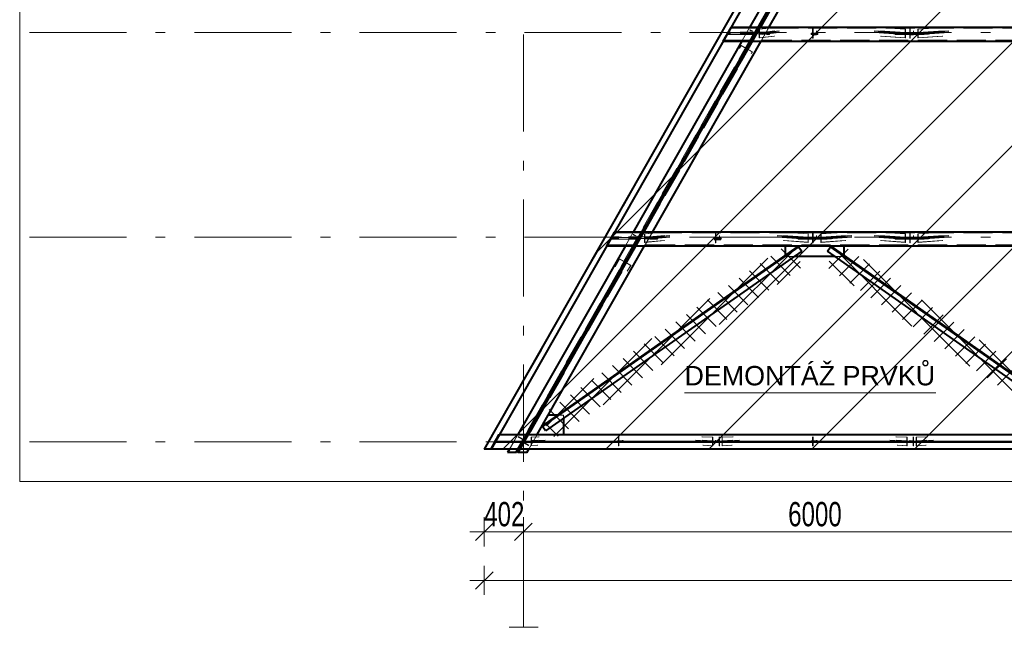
# Model space of a CAD drawing. Header units: metres. Extents: x 235 to 340, y 94 to 153.
# Tile 8 of 48: x 242 to 252, y 127 to 133. Entities that reach past the tile are written whole.
import ezdxf

# ---------------------------------------------------------------- set-up
doc = ezdxf.new("R2010")
doc.units = ezdxf.units.M
doc.linetypes.add('__RA_15', pattern=[1.7, 1, -0.3, 0.1, -0.3])
doc.linetypes.add('__RA_2', pattern=[0.4, 0.3, -0.1])
for name, color, linetype, lineweight in [('OSY', 204, '__RA_15', 13), ('POPIS', 7, 'Continuous', 13), ('Standard', 7, 'Continuous', 40), ('VYZTUZ', 11, 'Continuous', 50)]:
    doc.layers.add(name, color=color, linetype=linetype, lineweight=lineweight)
doc.styles.add('ARIAL', font='ARIAL.TTF')

msp = doc.modelspace()

# ---------------------------------------------------------------- linework, layer by layer
at = {"layer": 'OSY', "color": 204, "linetype": '__RA_15', "lineweight": 13}
for p, q in [((247.266, 126.792), (247.266, 152.32)), ((242.178, 132.912), (242.178, 132.912)), ((242.178, 132.912), (323.276, 132.912)), ((242.178, 130.804), (242.178, 130.804)), ((242.178, 130.804), (323.276, 130.804)), ((242.178, 128.697), (242.178, 128.697)), ((242.178, 128.697), (323.276, 128.697)), ((247.266, 126.792), (247.266, 126.792))]:
    msp.add_line(p, q, dxfattribs=at)
at = {"layer": 'OSY', "color": 204, "linetype": 'Continuous', "lineweight": 13}
msp.add_line((247.42, 126.786), (247.121, 126.786), dxfattribs=at)
at = {"layer": 'Standard', "color": 7, "linetype": 'Continuous', "lineweight": 13}
for p, q in [((259.137, 150.178), (246.864, 128.622)), ((249.283, 129.904), (250.041, 130.662)), ((250.122, 130.484), (249.923, 130.684)), ((250.413, 130.482), (250.612, 130.681)), ((251.269, 129.889), (250.492, 130.666)), ((248.686, 129.491), (249.783, 130.588)), ((249.905, 130.334), (249.705, 130.534)), ((250.014, 130.409), (249.814, 130.609)), ((249.88, 130.317), (250.117, 130.553)), ((250.672, 130.302), (250.417, 130.557)), ((250.521, 130.407), (250.721, 130.606)), ((251.866, 129.476), (250.769, 130.573)), ((249.796, 130.259), (249.597, 130.458)), ((250.63, 130.331), (250.83, 130.531)), ((250.739, 130.256), (250.938, 130.456)), ((249.688, 130.184), (249.488, 130.383)), ((250.847, 130.181), (251.047, 130.381)), ((249.47, 130.033), (249.271, 130.233)), ((249.579, 130.108), (249.379, 130.308)), ((250.956, 130.106), (251.156, 130.305)), ((251.065, 130.031), (251.264, 130.23)), ((248.089, 129.078), (249.186, 130.174)), ((249.362, 129.958), (249.162, 130.158)), ((251.173, 129.955), (251.373, 130.155)), ((252.463, 129.063), (251.366, 130.16)), ((249.253, 129.883), (249.053, 130.082)), ((251.282, 129.88), (251.482, 130.08)), ((249.036, 129.732), (248.836, 129.932)), ((249.144, 129.808), (248.945, 130.007)), ((251.391, 129.805), (251.59, 130.005)), ((251.499, 129.73), (251.699, 129.929)), ((248.927, 129.657), (248.727, 129.857)), ((251.608, 129.655), (251.808, 129.854)), ((247.581, 128.753), (248.589, 129.761)), ((248.818, 129.582), (248.619, 129.782)), ((251.717, 129.579), (251.916, 129.779)), ((252.953, 128.757), (251.963, 129.747)), ((248.601, 129.432), (248.401, 129.631)), ((248.71, 129.507), (248.51, 129.706)), ((251.825, 129.504), (252.025, 129.704)), ((251.934, 129.429), (252.134, 129.629)), ((248.492, 129.356), (248.293, 129.556)), ((252.043, 129.354), (252.242, 129.553)), ((248.384, 129.281), (248.184, 129.481)), ((252.151, 129.279), (252.351, 129.478)), ((247.506, 128.862), (247.992, 129.348)), ((248.166, 129.131), (247.967, 129.33)), ((248.275, 129.206), (248.075, 129.406)), ((248.058, 129.056), (247.858, 129.255)), ((247.949, 128.98), (247.75, 129.18)), ((248.926, 129.202), (251.516, 129.202)), ((247.732, 128.83), (247.532, 129.03)), ((247.84, 128.905), (247.641, 129.105)), ((247.623, 128.755), (247.483, 128.895)), ((246.864, 128.622), (319.668, 128.622))]:
    msp.add_line(p, q, dxfattribs=at)
at = {"layer": 'Standard', "color": 1, "linetype": 'Continuous', "lineweight": 40}
for p, q in [((259.127, 150.16), (246.864, 128.622)), ((259.179, 150.131), (246.933, 128.622)), ((250.736, 134.967), (249.596, 132.965)), ((250.737, 134.967), (249.597, 132.965)), ((250.829, 134.967), (249.689, 132.965)), ((249.703, 132.965), (250.842, 134.967)), ((249.795, 132.965), (250.934, 134.967)), ((250.745, 134.802), (249.705, 132.977)), ((249.708, 132.975), (249.698, 132.981)), ((249.702, 132.965), (249.708, 132.975)), ((249.702, 132.965), (249.708, 132.975)), ((249.326, 132.825), (249.405, 132.965)), ((259.26, 132.965), (249.405, 132.965)), ((249.691, 132.965), (249.698, 132.965)), ((249.517, 132.825), (248.396, 130.857)), ((249.517, 132.825), (248.397, 130.857)), ((249.609, 132.825), (248.489, 130.857)), ((248.503, 130.857), (249.623, 132.825)), ((248.595, 130.857), (249.715, 132.825)), ((249.326, 132.825), (259.26, 132.825)), ((249.51, 132.627), (249.622, 132.825)), ((249.51, 132.627), (249.622, 132.825)), ((249.507, 132.629), (248.505, 130.869)), ((249.51, 132.627), (249.5, 132.633)), ((248.126, 130.717), (248.205, 130.857)), ((259.26, 130.857), (248.205, 130.857)), ((248.491, 130.857), (248.498, 130.857)), ((248.508, 130.867), (248.498, 130.873)), ((248.502, 130.857), (248.508, 130.867)), ((248.502, 130.857), (248.508, 130.867)), ((249.231, 130.791), (249.231, 130.791)), ((249.301, 130.791), (249.231, 130.791)), ((249.231, 130.791), (249.301, 130.791)), ((249.231, 130.791), (249.231, 130.783)), ((249.231, 130.783), (249.301, 130.783)), ((249.301, 130.791), (249.301, 130.783)), ((249.301, 130.791), (249.301, 130.791)), ((248.317, 130.717), (247.209, 128.772)), ((248.317, 130.717), (247.209, 128.772)), ((248.409, 130.717), (247.301, 128.772)), ((247.315, 128.772), (248.423, 130.717)), ((247.461, 128.858), (250.099, 130.711)), ((250.102, 130.706), (247.464, 128.853)), ((250.133, 130.662), (247.495, 128.809)), ((247.521, 128.972), (248.515, 130.717)), ((248.126, 130.717), (259.26, 130.717)), ((248.246, 130.407), (248.422, 130.717)), ((248.382, 130.646), (248.422, 130.717)), ((249.966, 130.618), (249.966, 130.717)), ((250.099, 130.711), (250.102, 130.706)), ((250.102, 130.706), (250.133, 130.662)), ((250.398, 130.662), (250.429, 130.706)), ((253.081, 128.777), (250.398, 130.662)), ((250.429, 130.706), (250.433, 130.711)), ((253.112, 128.822), (250.429, 130.706)), ((250.433, 130.711), (253.116, 128.826)), ((250.566, 130.717), (250.566, 130.618)), ((250.477, 130.607), (250.054, 130.607)), ((248.243, 130.408), (247.321, 128.789)), ((248.246, 130.407), (248.236, 130.412)), ((247.407, 128.772), (247.521, 128.972)), ((247.622, 128.972), (247.521, 128.972)), ((247.679, 128.938), (247.679, 128.772)), ((247.464, 128.853), (247.461, 128.858)), ((247.495, 128.809), (247.464, 128.853)), ((246.975, 128.697), (247.018, 128.772)), ((247.018, 128.772), (259.26, 128.772)), ((247.324, 128.788), (247.314, 128.794)), ((247.315, 128.772), (247.324, 128.788)), ((246.933, 128.622), (246.864, 128.622)), ((246.933, 128.622), (246.975, 128.697)), ((259.26, 128.622), (246.933, 128.622)), ((246.975, 128.697), (259.26, 128.697)), ((259.26, 128.697), (246.975, 128.697)), ((247.124, 128.622), (247.104, 128.586)), ((247.124, 128.622), (247.104, 128.587)), ((247.216, 128.622), (247.196, 128.586)), ((247.21, 128.586), (247.23, 128.622)), ((247.226, 128.622), (247.21, 128.593)), ((247.302, 128.586), (247.322, 128.622)), ((247.104, 128.586), (247.104, 128.587)), ((247.196, 128.586), (247.104, 128.586)), ((247.21, 128.586), (247.21, 128.593)), ((247.302, 128.586), (247.21, 128.586))]:
    msp.add_line(p, q, dxfattribs=at)
at = {"layer": 'Standard', "color": 136, "linetype": '__RA_2', "lineweight": 18}
for p, q in [((259.132, 150.157), (246.871, 128.622)), ((253.002, 138.812), (247.184, 128.593)), ((247.184, 128.587), (253.005, 138.81)), ((247.196, 128.593), (253.011, 138.807)), ((247.221, 128.593), (253.03, 138.796)), ((253.033, 138.794), (247.221, 128.587)), ((247.521, 128.972), (253.093, 138.76)), ((249.497, 132.635), (249.695, 132.982)), ((249.697, 132.981), (249.5, 132.633)), ((249.697, 132.981), (249.5, 132.633)), ((249.705, 132.977), (249.507, 132.629)), ((249.705, 132.977), (249.507, 132.629)), ((249.694, 132.983), (249.697, 132.981)), ((249.698, 132.981), (249.697, 132.981)), ((249.4, 132.956), (249.331, 132.834)), ((249.801, 132.916), (249.371, 132.916)), ((249.371, 132.899), (249.371, 132.916)), ((249.371, 132.908), (249.801, 132.908)), ((249.371, 132.891), (249.371, 132.899)), ((249.801, 132.899), (249.371, 132.899)), ((249.371, 132.891), (249.801, 132.891)), ((249.402, 132.965), (249.397, 132.956)), ((249.397, 132.956), (249.4, 132.956)), ((249.405, 132.965), (249.4, 132.956)), ((249.4, 132.956), (259.26, 132.956)), ((249.405, 132.965), (249.402, 132.965)), ((249.597, 132.965), (249.517, 132.825)), ((249.596, 132.965), (249.517, 132.825)), ((249.564, 132.908), (249.569, 132.916)), ((249.656, 132.908), (249.564, 132.908)), ((249.564, 132.908), (249.564, 132.908)), ((249.569, 132.916), (249.648, 132.916)), ((249.569, 132.916), (249.569, 132.916)), ((249.601, 132.941), (249.598, 132.936)), ((249.598, 132.936), (249.617, 132.925)), ((249.598, 132.936), (249.598, 132.936)), ((249.629, 132.925), (249.601, 132.941)), ((249.601, 132.941), (249.601, 132.941)), ((249.689, 132.965), (249.609, 132.825)), ((249.614, 132.829), (249.654, 132.899)), ((249.661, 132.895), (249.621, 132.825)), ((249.622, 132.825), (249.702, 132.965)), ((249.622, 132.825), (249.702, 132.965)), ((249.623, 132.825), (249.703, 132.965)), ((249.628, 132.838), (249.654, 132.883)), ((249.656, 132.881), (249.632, 132.836)), ((249.661, 132.879), (249.635, 132.834)), ((249.648, 132.916), (249.658, 132.91)), ((249.659, 132.907), (249.654, 132.899)), ((249.654, 132.899), (249.661, 132.895)), ((249.654, 132.883), (249.659, 132.892)), ((249.661, 132.879), (249.654, 132.883)), ((249.654, 132.883), (249.656, 132.881)), ((249.654, 132.883), (249.654, 132.883)), ((249.675, 132.961), (249.655, 132.925)), ((249.658, 132.91), (249.656, 132.908)), ((249.656, 132.908), (249.656, 132.908)), ((249.659, 132.892), (249.659, 132.907)), ((249.659, 132.892), (249.659, 132.907)), ((249.666, 132.903), (249.659, 132.907)), ((249.659, 132.907), (249.659, 132.892)), ((249.666, 132.888), (249.659, 132.892)), ((249.661, 132.925), (249.68, 132.958)), ((249.661, 132.925), (249.68, 132.958)), ((249.661, 132.895), (249.666, 132.903)), ((249.666, 132.888), (249.661, 132.879)), ((249.67, 132.929), (249.666, 132.919)), ((249.666, 132.919), (249.672, 132.915)), ((249.666, 132.919), (249.666, 132.904)), ((249.666, 132.904), (249.67, 132.912)), ((249.666, 132.904), (249.672, 132.9)), ((249.666, 132.903), (249.666, 132.888)), ((249.67, 132.929), (249.691, 132.965)), ((249.67, 132.912), (249.695, 132.956)), ((249.677, 132.925), (249.67, 132.929)), ((249.67, 132.912), (249.677, 132.908)), ((249.67, 132.912), (249.67, 132.912)), ((249.675, 132.909), (249.67, 132.912)), ((249.672, 132.915), (249.677, 132.925)), ((249.672, 132.9), (249.672, 132.915)), ((249.677, 132.908), (249.672, 132.9)), ((249.675, 132.961), (249.675, 132.961)), ((249.68, 132.958), (249.675, 132.961)), ((249.691, 132.952), (249.675, 132.925)), ((249.681, 132.931), (249.675, 132.909)), ((249.698, 132.961), (249.677, 132.925)), ((249.702, 132.952), (249.677, 132.908)), ((249.68, 132.958), (249.68, 132.958)), ((249.68, 132.958), (249.68, 132.958)), ((249.682, 132.925), (249.696, 132.949)), ((249.698, 132.961), (249.691, 132.965)), ((249.696, 132.949), (249.691, 132.952)), ((249.691, 132.952), (249.691, 132.952)), ((249.698, 132.965), (249.693, 132.956)), ((249.693, 132.956), (249.7, 132.952)), ((249.693, 132.956), (249.695, 132.956)), ((249.693, 132.956), (249.693, 132.956)), ((249.695, 132.947), (249.854, 132.965)), ((249.695, 132.956), (249.702, 132.952)), ((249.695, 132.947), (249.695, 132.907)), ((249.698, 132.946), (249.695, 132.947)), ((249.695, 132.947), (249.695, 132.946)), ((249.695, 132.945), (249.695, 132.947)), ((249.695, 132.946), (249.695, 132.945)), ((249.695, 132.907), (249.852, 132.925)), ((249.851, 132.917), (249.695, 132.899)), ((249.695, 132.907), (249.727, 132.905)), ((249.695, 132.899), (249.695, 132.859)), ((249.727, 132.897), (249.695, 132.899)), ((249.849, 132.876), (249.695, 132.859)), ((249.696, 132.949), (249.696, 132.949)), ((249.698, 132.946), (249.859, 132.965)), ((249.705, 132.961), (249.698, 132.965)), ((249.705, 132.961), (249.698, 132.961)), ((249.698, 132.91), (249.698, 132.946)), ((249.698, 132.91), (249.857, 132.929)), ((249.856, 132.913), (249.698, 132.895)), ((249.727, 132.909), (249.698, 132.91)), ((249.698, 132.859), (249.698, 132.895)), ((249.698, 132.895), (249.727, 132.893)), ((249.854, 132.876), (249.698, 132.859)), ((249.7, 132.952), (249.705, 132.961)), ((249.702, 132.952), (249.7, 132.952)), ((249.715, 132.825), (249.795, 132.965)), ((249.727, 132.909), (249.902, 132.929)), ((249.902, 132.925), (249.727, 132.905)), ((249.727, 132.897), (249.901, 132.917)), ((249.901, 132.913), (249.727, 132.893)), ((249.727, 132.905), (249.727, 132.909)), ((249.727, 132.893), (249.727, 132.897)), ((249.801, 132.916), (249.801, 132.899)), ((249.801, 132.891), (249.801, 132.899)), ((250.231, 132.899), (250.231, 132.907)), ((250.301, 132.907), (250.231, 132.907)), ((250.231, 132.899), (250.301, 132.899)), ((250.301, 132.899), (250.231, 132.899)), ((250.231, 132.899), (250.231, 132.891)), ((250.231, 132.891), (250.301, 132.891)), ((250.246, 132.942), (250.246, 132.965)), ((250.246, 132.942), (250.246, 132.902)), ((250.25, 132.942), (250.246, 132.942)), ((250.246, 132.902), (250.246, 132.894)), ((250.246, 132.902), (250.286, 132.902)), ((250.246, 132.894), (250.246, 132.854)), ((250.286, 132.894), (250.246, 132.894)), ((250.25, 132.942), (250.25, 132.965)), ((250.25, 132.906), (250.25, 132.942)), ((250.25, 132.906), (250.25, 132.89)), ((250.286, 132.906), (250.25, 132.906)), ((250.25, 132.854), (250.25, 132.89)), ((250.25, 132.89), (250.286, 132.89)), ((250.286, 132.906), (250.286, 132.929)), ((250.286, 132.902), (250.286, 132.906)), ((250.286, 132.894), (250.286, 132.902)), ((250.286, 132.89), (250.286, 132.894)), ((250.301, 132.907), (250.301, 132.899)), ((250.301, 132.899), (250.301, 132.891)), ((250.881, 132.929), (251.176, 132.908)), ((251.176, 132.904), (250.881, 132.925)), ((250.882, 132.917), (251.176, 132.896)), ((251.176, 132.892), (250.883, 132.913)), ((250.935, 132.965), (251.199, 132.947)), ((250.939, 132.929), (251.199, 132.911)), ((251.199, 132.895), (250.94, 132.913)), ((250.941, 132.965), (251.201, 132.947)), ((251.199, 132.859), (250.944, 132.876)), ((250.945, 132.925), (251.201, 132.907)), ((251.201, 132.899), (250.946, 132.917)), ((251.201, 132.859), (250.951, 132.876)), ((251.436, 132.912), (251.096, 132.912)), ((251.096, 132.899), (251.096, 132.912)), ((251.096, 132.905), (251.436, 132.905)), ((251.096, 132.891), (251.096, 132.899)), ((251.436, 132.899), (251.096, 132.899)), ((251.096, 132.899), (251.436, 132.899)), ((251.436, 132.895), (251.096, 132.895)), ((251.096, 132.891), (251.436, 132.891)), ((251.199, 132.911), (251.176, 132.908)), ((251.176, 132.908), (251.176, 132.904)), ((251.176, 132.904), (251.201, 132.907)), ((251.201, 132.899), (251.176, 132.896)), ((251.176, 132.896), (251.176, 132.892)), ((251.176, 132.892), (251.199, 132.895)), ((251.201, 132.947), (251.199, 132.947)), ((251.199, 132.947), (251.199, 132.911)), ((251.199, 132.895), (251.199, 132.859)), ((251.201, 132.907), (251.201, 132.947)), ((251.201, 132.859), (251.201, 132.899)), ((251.246, 132.942), (251.246, 132.965)), ((251.246, 132.942), (251.246, 132.902)), ((251.25, 132.942), (251.246, 132.942)), ((251.246, 132.902), (251.246, 132.894)), ((251.246, 132.902), (251.286, 132.902)), ((251.246, 132.894), (251.246, 132.854)), ((251.286, 132.894), (251.246, 132.894)), ((251.25, 132.942), (251.25, 132.965)), ((251.25, 132.906), (251.25, 132.942)), ((251.25, 132.906), (251.25, 132.89)), ((251.286, 132.906), (251.25, 132.906)), ((251.25, 132.854), (251.25, 132.89)), ((251.25, 132.89), (251.286, 132.89)), ((251.286, 132.906), (251.286, 132.929)), ((251.286, 132.902), (251.286, 132.906)), ((251.286, 132.894), (251.286, 132.902)), ((251.286, 132.89), (251.286, 132.894)), ((251.33, 132.947), (251.59, 132.965)), ((251.33, 132.947), (251.33, 132.907)), ((251.333, 132.947), (251.33, 132.947)), ((251.33, 132.907), (251.586, 132.925)), ((251.585, 132.917), (251.33, 132.899)), ((251.33, 132.907), (251.355, 132.904)), ((251.33, 132.899), (251.33, 132.859)), ((251.355, 132.896), (251.33, 132.899)), ((251.581, 132.876), (251.33, 132.859)), ((251.333, 132.947), (251.596, 132.965)), ((251.333, 132.911), (251.333, 132.947)), ((251.333, 132.911), (251.593, 132.929)), ((251.591, 132.913), (251.333, 132.895)), ((251.355, 132.908), (251.333, 132.911)), ((251.333, 132.859), (251.333, 132.895)), ((251.333, 132.895), (251.355, 132.892)), ((251.587, 132.876), (251.333, 132.859)), ((251.355, 132.908), (251.65, 132.929)), ((251.65, 132.925), (251.355, 132.904)), ((251.355, 132.896), (251.649, 132.917)), ((251.649, 132.913), (251.355, 132.892)), ((251.355, 132.904), (251.355, 132.908)), ((251.355, 132.892), (251.355, 132.896)), ((251.436, 132.912), (251.436, 132.899)), ((251.436, 132.891), (251.436, 132.899)), ((249.328, 132.834), (249.323, 132.825)), ((249.323, 132.825), (249.326, 132.825)), ((249.331, 132.834), (249.325, 132.825)), ((249.331, 132.834), (249.328, 132.834)), ((249.331, 132.834), (259.26, 132.834)), ((249.509, 132.778), (249.491, 132.748)), ((249.499, 132.761), (249.51, 132.78)), ((249.51, 132.78), (249.509, 132.778)), ((249.509, 132.778), (249.561, 132.748)), ((249.557, 132.753), (249.51, 132.78)), ((249.614, 132.829), (249.621, 132.825)), ((249.62, 132.829), (249.614, 132.829)), ((249.626, 132.838), (249.62, 132.829)), ((249.62, 132.829), (249.627, 132.825)), ((249.62, 132.829), (249.62, 132.829)), ((249.621, 132.825), (249.627, 132.825)), ((249.628, 132.838), (249.626, 132.838)), ((249.633, 132.835), (249.626, 132.838)), ((249.627, 132.825), (249.633, 132.835)), ((249.63, 132.834), (249.627, 132.825)), ((249.635, 132.834), (249.628, 132.838)), ((249.628, 132.838), (249.628, 132.838)), ((249.633, 132.835), (249.635, 132.834)), ((249.695, 132.859), (249.698, 132.859)), ((250.246, 132.854), (250.25, 132.854)), ((251.199, 132.859), (251.201, 132.859)), ((251.246, 132.854), (251.25, 132.854)), ((251.33, 132.859), (251.333, 132.859)), ((249.546, 132.723), (249.561, 132.748)), ((249.548, 132.739), (249.557, 132.753)), ((249.558, 132.756), (249.557, 132.753)), ((249.572, 132.742), (249.557, 132.718)), ((249.561, 132.748), (249.563, 132.753)), ((249.578, 132.742), (249.57, 132.729)), ((249.574, 132.747), (249.572, 132.742)), ((249.572, 132.742), (249.624, 132.713)), ((249.578, 132.742), (249.579, 132.744)), ((249.625, 132.715), (249.578, 132.742)), ((249.612, 132.694), (249.624, 132.713)), ((249.625, 132.715), (249.62, 132.707)), ((249.624, 132.713), (249.625, 132.715)), ((249.5, 132.633), (249.496, 132.635)), ((249.5, 132.633), (249.5, 132.633)), ((248.2, 130.848), (248.131, 130.726)), ((248.202, 130.857), (248.197, 130.848)), ((248.197, 130.848), (248.2, 130.848)), ((248.205, 130.857), (248.2, 130.848)), ((248.2, 130.848), (259.26, 130.848)), ((248.205, 130.857), (248.202, 130.857)), ((248.233, 130.414), (248.495, 130.875)), ((248.497, 130.873), (248.235, 130.413)), ((248.497, 130.873), (248.235, 130.413)), ((248.505, 130.869), (248.243, 130.408)), ((248.505, 130.869), (248.243, 130.408)), ((248.397, 130.857), (248.317, 130.717)), ((248.396, 130.857), (248.317, 130.717)), ((248.489, 130.857), (248.409, 130.717)), ((248.422, 130.717), (248.502, 130.857)), ((248.422, 130.717), (248.502, 130.857)), ((248.423, 130.717), (248.503, 130.857)), ((248.475, 130.853), (248.455, 130.818)), ((248.461, 130.818), (248.48, 130.85)), ((248.461, 130.818), (248.48, 130.85)), ((248.47, 130.821), (248.491, 130.857)), ((248.47, 130.804), (248.495, 130.848)), ((248.475, 130.854), (248.475, 130.853)), ((248.48, 130.85), (248.475, 130.853)), ((248.491, 130.845), (248.475, 130.818)), ((248.498, 130.853), (248.477, 130.817)), ((248.502, 130.844), (248.477, 130.8)), ((248.48, 130.85), (248.48, 130.851)), ((248.48, 130.85), (248.48, 130.85)), ((248.482, 130.818), (248.496, 130.842)), ((248.498, 130.853), (248.491, 130.857)), ((248.491, 130.845), (248.491, 130.845)), ((248.496, 130.842), (248.491, 130.845)), ((248.498, 130.857), (248.493, 130.848)), ((248.493, 130.848), (248.5, 130.844)), ((248.493, 130.848), (248.495, 130.848)), ((248.493, 130.848), (248.493, 130.848)), ((248.494, 130.875), (248.497, 130.873)), ((248.495, 130.848), (248.502, 130.844)), ((248.496, 130.842), (248.496, 130.842)), ((248.498, 130.873), (248.497, 130.873)), ((248.505, 130.853), (248.498, 130.857)), ((248.505, 130.853), (248.498, 130.853)), ((248.5, 130.844), (248.505, 130.853)), ((248.502, 130.844), (248.5, 130.844)), ((248.515, 130.717), (248.595, 130.857)), ((248.515, 130.839), (248.722, 130.857)), ((248.515, 130.839), (248.515, 130.799)), ((248.518, 130.839), (248.515, 130.839)), ((248.518, 130.839), (248.728, 130.857)), ((248.518, 130.803), (248.518, 130.839)), ((249.246, 130.834), (249.246, 130.857)), ((249.25, 130.834), (249.25, 130.857)), ((249.935, 130.857), (250.199, 130.839)), ((249.941, 130.857), (250.201, 130.839)), ((250.201, 130.839), (250.199, 130.839)), ((250.199, 130.839), (250.199, 130.803)), ((250.201, 130.799), (250.201, 130.839)), ((250.246, 130.834), (250.246, 130.857)), ((250.246, 130.834), (250.246, 130.857)), ((250.25, 130.834), (250.25, 130.857)), ((250.25, 130.834), (250.25, 130.857)), ((250.33, 130.839), (250.59, 130.857)), ((250.33, 130.839), (250.33, 130.799)), ((250.333, 130.839), (250.33, 130.839)), ((250.333, 130.839), (250.596, 130.857)), ((250.333, 130.803), (250.333, 130.839)), ((250.935, 130.857), (251.199, 130.839)), ((250.941, 130.857), (251.201, 130.839)), ((251.201, 130.839), (251.199, 130.839)), ((251.199, 130.839), (251.199, 130.803)), ((251.201, 130.799), (251.201, 130.839)), ((251.246, 130.834), (251.246, 130.857)), ((251.25, 130.834), (251.25, 130.857)), ((251.33, 130.839), (251.59, 130.857)), ((251.33, 130.839), (251.33, 130.799)), ((251.333, 130.839), (251.33, 130.839)), ((251.333, 130.839), (251.596, 130.857)), ((251.333, 130.803), (251.333, 130.839)), ((248.648, 130.808), (248.168, 130.808)), ((248.168, 130.792), (248.168, 130.808)), ((248.168, 130.8), (248.648, 130.8)), ((248.168, 130.784), (248.168, 130.792)), ((248.648, 130.792), (248.168, 130.792)), ((248.168, 130.792), (248.168, 130.792)), ((248.168, 130.784), (248.648, 130.784)), ((248.364, 130.8), (248.369, 130.808)), ((248.456, 130.8), (248.364, 130.8)), ((248.364, 130.8), (248.364, 130.8)), ((248.369, 130.808), (248.448, 130.808)), ((248.369, 130.808), (248.369, 130.808)), ((248.401, 130.833), (248.398, 130.828)), ((248.398, 130.828), (248.417, 130.818)), ((248.398, 130.828), (248.398, 130.828)), ((248.401, 130.834), (248.401, 130.833)), ((248.429, 130.818), (248.401, 130.833)), ((248.414, 130.721), (248.454, 130.792)), ((248.461, 130.788), (248.421, 130.717)), ((248.428, 130.73), (248.454, 130.775)), ((248.456, 130.774), (248.432, 130.728)), ((248.461, 130.771), (248.435, 130.726)), ((248.448, 130.808), (248.458, 130.803)), ((248.459, 130.799), (248.454, 130.792)), ((248.454, 130.792), (248.461, 130.788)), ((248.454, 130.775), (248.459, 130.784)), ((248.461, 130.771), (248.454, 130.775)), ((248.454, 130.775), (248.456, 130.774)), ((248.454, 130.775), (248.454, 130.775)), ((248.458, 130.803), (248.456, 130.8)), ((248.456, 130.8), (248.456, 130.8)), ((248.459, 130.784), (248.459, 130.799)), ((248.466, 130.795), (248.459, 130.799)), ((248.459, 130.793), (248.459, 130.784)), ((248.466, 130.781), (248.459, 130.784)), ((248.461, 130.788), (248.466, 130.795)), ((248.466, 130.781), (248.461, 130.771)), ((248.47, 130.821), (248.466, 130.811)), ((248.466, 130.811), (248.472, 130.808)), ((248.466, 130.811), (248.466, 130.796)), ((248.466, 130.796), (248.47, 130.804)), ((248.466, 130.796), (248.472, 130.792)), ((248.466, 130.795), (248.466, 130.781)), ((248.477, 130.817), (248.47, 130.821)), ((248.47, 130.804), (248.477, 130.8)), ((248.47, 130.804), (248.47, 130.804)), ((248.475, 130.802), (248.47, 130.804)), ((248.472, 130.808), (248.477, 130.817)), ((248.472, 130.792), (248.472, 130.808)), ((248.477, 130.8), (248.472, 130.792)), ((248.481, 130.823), (248.475, 130.802)), ((248.515, 130.799), (248.719, 130.817)), ((248.718, 130.809), (248.515, 130.791)), ((248.515, 130.799), (248.543, 130.797)), ((248.515, 130.791), (248.515, 130.752)), ((248.543, 130.789), (248.515, 130.791)), ((248.715, 130.769), (248.515, 130.752)), ((248.515, 130.752), (248.518, 130.751)), ((248.518, 130.803), (248.725, 130.821)), ((248.724, 130.805), (248.518, 130.787)), ((248.543, 130.801), (248.518, 130.803)), ((248.518, 130.751), (248.518, 130.787)), ((248.518, 130.787), (248.543, 130.785)), ((248.721, 130.769), (248.518, 130.751)), ((248.543, 130.801), (248.776, 130.821)), ((248.776, 130.817), (248.543, 130.797)), ((248.543, 130.789), (248.775, 130.809)), ((248.775, 130.805), (248.543, 130.785)), ((248.543, 130.797), (248.543, 130.801)), ((248.543, 130.785), (248.543, 130.789)), ((248.648, 130.808), (248.648, 130.792)), ((248.648, 130.784), (248.648, 130.792)), ((249.231, 130.791), (249.231, 130.798)), ((249.301, 130.798), (249.231, 130.798)), ((249.301, 130.792), (249.231, 130.792)), ((249.231, 130.79), (249.301, 130.79)), ((249.231, 130.784), (249.301, 130.784)), ((249.301, 130.783), (249.231, 130.783)), ((249.246, 130.834), (249.246, 130.794)), ((249.25, 130.834), (249.246, 130.834)), ((249.246, 130.794), (249.246, 130.786)), ((249.246, 130.794), (249.286, 130.794)), ((249.246, 130.786), (249.246, 130.746)), ((249.286, 130.786), (249.246, 130.786)), ((249.246, 130.746), (249.25, 130.746)), ((249.25, 130.798), (249.25, 130.834)), ((249.25, 130.798), (249.25, 130.782)), ((249.286, 130.798), (249.25, 130.798)), ((249.25, 130.746), (249.25, 130.782)), ((249.25, 130.782), (249.286, 130.782)), ((249.286, 130.798), (249.286, 130.821)), ((249.286, 130.794), (249.286, 130.798)), ((249.286, 130.786), (249.286, 130.794)), ((249.286, 130.782), (249.286, 130.786)), ((249.301, 130.798), (249.301, 130.791)), ((249.881, 130.821), (250.176, 130.801)), ((250.176, 130.797), (249.881, 130.817)), ((249.882, 130.809), (250.176, 130.789)), ((250.176, 130.785), (249.883, 130.805)), ((249.939, 130.821), (250.199, 130.803)), ((250.199, 130.787), (249.94, 130.805)), ((250.199, 130.751), (249.944, 130.769)), ((249.945, 130.817), (250.201, 130.799)), ((250.201, 130.791), (249.946, 130.809)), ((250.201, 130.752), (249.951, 130.769)), ((250.436, 130.805), (250.096, 130.805)), ((250.096, 130.792), (250.096, 130.805)), ((250.096, 130.797), (250.436, 130.797)), ((250.096, 130.784), (250.096, 130.792)), ((250.436, 130.792), (250.096, 130.792)), ((250.096, 130.792), (250.436, 130.792)), ((250.436, 130.787), (250.096, 130.787)), ((250.096, 130.784), (250.436, 130.784)), ((250.199, 130.803), (250.176, 130.801)), ((250.176, 130.801), (250.176, 130.797)), ((250.176, 130.797), (250.201, 130.799)), ((250.201, 130.791), (250.176, 130.789)), ((250.176, 130.789), (250.176, 130.785)), ((250.176, 130.785), (250.199, 130.787)), ((250.199, 130.787), (250.199, 130.751)), ((250.199, 130.751), (250.201, 130.752)), ((250.201, 130.752), (250.201, 130.791)), ((250.231, 130.792), (250.231, 130.799)), ((250.301, 130.799), (250.231, 130.799)), ((250.301, 130.792), (250.231, 130.792)), ((250.231, 130.792), (250.231, 130.784)), ((250.231, 130.791), (250.301, 130.791)), ((250.231, 130.784), (250.301, 130.784)), ((250.246, 130.834), (250.246, 130.795)), ((250.25, 130.834), (250.246, 130.834)), ((250.246, 130.834), (250.246, 130.795)), ((250.25, 130.834), (250.246, 130.834)), ((250.246, 130.795), (250.246, 130.787)), ((250.246, 130.795), (250.246, 130.787)), ((250.246, 130.795), (250.286, 130.795)), ((250.246, 130.795), (250.286, 130.795)), ((250.246, 130.787), (250.246, 130.747)), ((250.286, 130.787), (250.246, 130.787)), ((250.246, 130.787), (250.246, 130.747)), ((250.286, 130.787), (250.246, 130.787)), ((250.246, 130.747), (250.25, 130.747)), ((250.246, 130.747), (250.25, 130.747)), ((250.25, 130.799), (250.25, 130.834)), ((250.25, 130.799), (250.25, 130.834)), ((250.25, 130.799), (250.25, 130.783)), ((250.25, 130.799), (250.25, 130.783)), ((250.286, 130.799), (250.25, 130.799)), ((250.286, 130.799), (250.25, 130.799)), ((250.25, 130.747), (250.25, 130.783)), ((250.25, 130.783), (250.286, 130.783)), ((250.25, 130.747), (250.25, 130.783)), ((250.25, 130.783), (250.286, 130.783)), ((250.286, 130.799), (250.286, 130.821)), ((250.286, 130.799), (250.286, 130.821)), ((250.286, 130.795), (250.286, 130.799)), ((250.286, 130.795), (250.286, 130.799)), ((250.286, 130.787), (250.286, 130.795)), ((250.286, 130.787), (250.286, 130.795)), ((250.286, 130.783), (250.286, 130.787)), ((250.286, 130.783), (250.286, 130.787)), ((250.301, 130.799), (250.301, 130.792)), ((250.301, 130.792), (250.301, 130.784)), ((250.33, 130.799), (250.586, 130.817)), ((250.585, 130.809), (250.33, 130.791)), ((250.33, 130.799), (250.355, 130.797)), ((250.33, 130.791), (250.33, 130.752)), ((250.355, 130.789), (250.33, 130.791)), ((250.581, 130.769), (250.33, 130.752)), ((250.33, 130.752), (250.333, 130.751)), ((250.333, 130.803), (250.593, 130.821)), ((250.591, 130.805), (250.333, 130.787)), ((250.355, 130.801), (250.333, 130.803)), ((250.333, 130.751), (250.333, 130.787)), ((250.333, 130.787), (250.355, 130.785)), ((250.587, 130.769), (250.333, 130.751)), ((250.355, 130.801), (250.65, 130.821)), ((250.65, 130.817), (250.355, 130.797)), ((250.355, 130.789), (250.649, 130.809)), ((250.649, 130.805), (250.355, 130.785)), ((250.355, 130.797), (250.355, 130.801)), ((250.355, 130.785), (250.355, 130.789)), ((250.436, 130.805), (250.436, 130.792)), ((250.436, 130.784), (250.436, 130.792)), ((250.881, 130.821), (251.176, 130.801)), ((251.176, 130.797), (250.881, 130.817)), ((250.882, 130.809), (251.176, 130.789)), ((251.176, 130.785), (250.883, 130.805)), ((250.939, 130.821), (251.199, 130.803)), ((251.199, 130.787), (250.94, 130.805)), ((251.199, 130.751), (250.944, 130.769)), ((250.945, 130.817), (251.201, 130.799)), ((251.201, 130.791), (250.946, 130.809)), ((251.201, 130.752), (250.951, 130.769)), ((251.436, 130.805), (251.096, 130.805)), ((251.096, 130.792), (251.096, 130.805)), ((251.096, 130.797), (251.436, 130.797)), ((251.096, 130.784), (251.096, 130.792)), ((251.436, 130.792), (251.096, 130.792)), ((251.096, 130.792), (251.436, 130.792)), ((251.436, 130.787), (251.096, 130.787)), ((251.096, 130.784), (251.436, 130.784)), ((251.199, 130.803), (251.176, 130.801)), ((251.176, 130.801), (251.176, 130.797)), ((251.176, 130.797), (251.201, 130.799)), ((251.201, 130.791), (251.176, 130.789)), ((251.176, 130.789), (251.176, 130.785)), ((251.176, 130.785), (251.199, 130.787)), ((251.199, 130.787), (251.199, 130.751)), ((251.199, 130.751), (251.201, 130.752)), ((251.201, 130.752), (251.201, 130.791)), ((251.246, 130.834), (251.246, 130.795)), ((251.25, 130.834), (251.246, 130.834)), ((251.246, 130.795), (251.246, 130.787)), ((251.246, 130.795), (251.286, 130.795)), ((251.246, 130.787), (251.246, 130.747)), ((251.286, 130.787), (251.246, 130.787)), ((251.246, 130.747), (251.25, 130.747)), ((251.25, 130.799), (251.25, 130.834)), ((251.25, 130.799), (251.25, 130.783)), ((251.286, 130.799), (251.25, 130.799)), ((251.25, 130.747), (251.25, 130.783)), ((251.25, 130.783), (251.286, 130.783)), ((251.286, 130.799), (251.286, 130.821)), ((251.286, 130.795), (251.286, 130.799)), ((251.286, 130.787), (251.286, 130.795)), ((251.286, 130.783), (251.286, 130.787)), ((251.33, 130.799), (251.586, 130.817)), ((251.585, 130.809), (251.33, 130.791)), ((251.33, 130.799), (251.355, 130.797)), ((251.33, 130.791), (251.33, 130.752)), ((251.355, 130.789), (251.33, 130.791)), ((251.581, 130.769), (251.33, 130.752)), ((251.33, 130.752), (251.333, 130.751)), ((251.333, 130.803), (251.593, 130.821)), ((251.591, 130.805), (251.333, 130.787)), ((251.355, 130.801), (251.333, 130.803)), ((251.333, 130.751), (251.333, 130.787)), ((251.333, 130.787), (251.355, 130.785)), ((251.587, 130.769), (251.333, 130.751)), ((251.355, 130.801), (251.65, 130.821)), ((251.65, 130.817), (251.355, 130.797)), ((251.355, 130.789), (251.649, 130.809)), ((251.649, 130.805), (251.355, 130.785)), ((251.355, 130.797), (251.355, 130.801)), ((251.355, 130.785), (251.355, 130.789)), ((251.436, 130.805), (251.436, 130.792)), ((251.436, 130.784), (251.436, 130.792)), ((248.128, 130.726), (248.123, 130.717)), ((248.123, 130.717), (248.126, 130.717)), ((248.131, 130.726), (248.125, 130.717)), ((248.131, 130.726), (248.128, 130.726)), ((248.131, 130.726), (259.26, 130.726)), ((248.246, 130.407), (248.382, 130.646)), ((248.414, 130.721), (248.421, 130.717)), ((248.42, 130.721), (248.414, 130.721)), ((248.426, 130.731), (248.42, 130.721)), ((248.42, 130.721), (248.427, 130.717)), ((248.42, 130.721), (248.42, 130.721)), ((248.421, 130.717), (248.427, 130.717)), ((248.433, 130.727), (248.426, 130.731)), ((248.428, 130.73), (248.426, 130.731)), ((248.427, 130.717), (248.433, 130.727)), ((248.43, 130.726), (248.427, 130.717)), ((248.435, 130.726), (248.428, 130.73)), ((248.428, 130.73), (248.428, 130.73)), ((248.433, 130.727), (248.435, 130.726)), ((249.966, 130.717), (249.966, 130.726)), ((250.566, 130.726), (250.566, 130.717)), ((248.257, 130.579), (248.211, 130.499)), ((248.223, 130.52), (248.258, 130.58)), ((248.258, 130.58), (248.257, 130.579)), ((248.257, 130.579), (248.309, 130.549)), ((248.305, 130.553), (248.258, 130.58)), ((248.268, 130.478), (248.309, 130.549)), ((248.268, 130.478), (248.309, 130.549)), ((248.275, 130.502), (248.305, 130.553)), ((248.32, 130.543), (248.28, 130.474)), ((248.326, 130.542), (248.297, 130.493)), ((248.306, 130.557), (248.305, 130.553)), ((248.309, 130.549), (248.311, 130.554)), ((248.309, 130.549), (248.309, 130.549)), ((248.322, 130.548), (248.32, 130.543)), ((248.32, 130.543), (248.372, 130.513)), ((248.326, 130.542), (248.327, 130.545)), ((248.373, 130.515), (248.326, 130.542)), ((249.966, 130.611), (249.966, 130.618)), ((249.966, 130.607), (249.966, 130.611)), ((250.054, 130.607), (249.966, 130.607)), ((250.566, 130.607), (250.477, 130.607)), ((250.566, 130.618), (250.566, 130.611)), ((250.566, 130.611), (250.566, 130.607)), ((248.337, 130.453), (248.372, 130.513)), ((248.373, 130.515), (248.349, 130.474)), ((248.372, 130.513), (248.373, 130.515)), ((248.235, 130.413), (248.232, 130.415)), ((248.236, 130.412), (248.235, 130.413)), ((247.322, 128.622), (247.521, 128.972)), ((247.633, 128.972), (247.622, 128.972)), ((247.679, 128.972), (247.633, 128.972)), ((247.679, 128.972), (247.679, 128.938)), ((247.008, 128.772), (246.966, 128.697)), ((246.966, 128.697), (247.005, 128.766)), ((247.018, 128.772), (246.975, 128.697)), ((247.014, 128.766), (246.975, 128.697)), ((247.005, 128.766), (247.014, 128.766)), ((247.018, 128.772), (247.008, 128.772)), ((259.26, 128.766), (247.014, 128.766)), ((247.209, 128.772), (247.124, 128.622)), ((247.209, 128.772), (247.124, 128.622)), ((247.167, 128.697), (247.209, 128.772)), ((247.216, 128.751), (247.213, 128.746)), ((247.213, 128.746), (247.213, 128.747)), ((247.213, 128.746), (247.265, 128.716)), ((247.301, 128.772), (247.216, 128.622)), ((247.216, 128.752), (247.216, 128.751)), ((247.263, 128.724), (247.216, 128.751)), ((247.217, 128.63), (247.311, 128.795)), ((247.314, 128.794), (247.22, 128.629)), ((247.314, 128.794), (247.22, 128.629)), ((247.321, 128.789), (247.226, 128.622)), ((247.23, 128.623), (247.315, 128.772)), ((247.23, 128.622), (247.315, 128.772)), ((247.29, 128.771), (247.263, 128.724)), ((247.263, 128.725), (247.263, 128.724)), ((247.265, 128.716), (247.295, 128.768)), ((247.265, 128.716), (247.295, 128.768)), ((247.265, 128.717), (247.265, 128.716)), ((247.265, 128.717), (247.265, 128.716)), ((247.286, 128.702), (247.286, 128.709)), ((247.286, 128.707), (247.286, 128.702)), ((247.29, 128.772), (247.29, 128.771)), ((247.295, 128.768), (247.29, 128.771)), ((247.295, 128.769), (247.295, 128.768)), ((247.295, 128.768), (247.295, 128.769)), ((247.302, 128.587), (247.407, 128.772)), ((247.31, 128.796), (247.314, 128.794)), ((247.314, 128.794), (247.314, 128.794)), ((247.347, 128.745), (247.42, 128.749)), ((247.347, 128.745), (247.347, 128.706)), ((247.349, 128.745), (247.347, 128.745)), ((247.347, 128.706), (247.415, 128.709)), ((247.349, 128.745), (247.428, 128.749)), ((247.349, 128.709), (247.349, 128.745)), ((247.349, 128.709), (247.423, 128.713)), ((247.368, 128.707), (247.349, 128.709)), ((247.368, 128.707), (247.491, 128.713)), ((247.491, 128.709), (247.368, 128.703)), ((247.416, 128.709), (247.416, 128.702)), ((248.246, 128.742), (248.246, 128.749)), ((248.246, 128.742), (248.246, 128.702)), ((248.25, 128.742), (248.246, 128.742)), ((248.25, 128.742), (248.25, 128.749)), ((248.25, 128.706), (248.25, 128.742)), ((248.286, 128.706), (248.286, 128.713)), ((249.04, 128.713), (249.197, 128.705)), ((249.197, 128.701), (249.041, 128.709)), ((249.103, 128.749), (249.216, 128.743)), ((249.108, 128.713), (249.216, 128.708)), ((249.111, 128.749), (249.218, 128.744)), ((249.116, 128.701), (249.116, 128.709)), ((249.117, 128.709), (249.218, 128.704)), ((249.216, 128.708), (249.197, 128.705)), ((249.218, 128.744), (249.216, 128.743)), ((249.216, 128.743), (249.216, 128.708)), ((249.218, 128.704), (249.218, 128.744)), ((249.246, 128.713), (249.246, 128.706)), ((249.282, 128.749), (249.282, 128.742)), ((249.282, 128.742), (249.282, 128.706)), ((249.286, 128.742), (249.282, 128.742)), ((249.286, 128.749), (249.286, 128.742)), ((249.286, 128.702), (249.286, 128.742)), ((249.313, 128.744), (249.42, 128.749)), ((249.313, 128.744), (249.313, 128.704)), ((249.315, 128.743), (249.313, 128.744)), ((249.313, 128.704), (249.415, 128.709)), ((249.315, 128.743), (249.428, 128.749)), ((249.315, 128.708), (249.315, 128.743)), ((249.315, 128.708), (249.423, 128.713)), ((249.334, 128.705), (249.315, 128.708)), ((249.334, 128.705), (249.491, 128.713)), ((249.491, 128.709), (249.334, 128.701)), ((249.416, 128.709), (249.416, 128.701)), ((250.246, 128.742), (250.246, 128.749)), ((250.246, 128.742), (250.246, 128.702)), ((250.25, 128.742), (250.246, 128.742)), ((250.25, 128.742), (250.25, 128.749)), ((250.25, 128.706), (250.25, 128.742)), ((250.286, 128.706), (250.286, 128.713)), ((251.04, 128.713), (251.197, 128.705)), ((251.197, 128.701), (251.041, 128.709)), ((251.103, 128.749), (251.216, 128.743)), ((251.108, 128.713), (251.216, 128.708)), ((251.111, 128.749), (251.218, 128.744)), ((251.116, 128.701), (251.116, 128.709)), ((251.117, 128.709), (251.218, 128.704)), ((251.216, 128.708), (251.197, 128.705)), ((251.218, 128.744), (251.216, 128.743)), ((251.216, 128.743), (251.216, 128.708)), ((251.218, 128.704), (251.218, 128.744)), ((251.246, 128.713), (251.246, 128.706)), ((251.282, 128.749), (251.282, 128.742)), ((251.282, 128.742), (251.282, 128.706)), ((251.286, 128.742), (251.282, 128.742)), ((251.286, 128.749), (251.286, 128.742)), ((251.286, 128.702), (251.286, 128.742)), ((251.313, 128.744), (251.42, 128.749)), ((251.313, 128.744), (251.313, 128.704)), ((251.315, 128.743), (251.313, 128.744)), ((251.313, 128.704), (251.415, 128.709)), ((251.315, 128.743), (251.428, 128.749)), ((251.315, 128.708), (251.315, 128.743)), ((251.315, 128.708), (251.423, 128.713)), ((251.334, 128.705), (251.315, 128.708)), ((251.334, 128.705), (251.491, 128.713)), ((251.491, 128.709), (251.334, 128.701)), ((251.416, 128.709), (251.416, 128.701)), ((246.966, 128.697), (246.923, 128.622)), ((246.927, 128.628), (246.966, 128.697)), ((246.936, 128.628), (246.927, 128.628)), ((246.975, 128.697), (246.932, 128.622)), ((246.975, 128.697), (246.936, 128.628)), ((246.936, 128.628), (259.26, 128.628)), ((246.966, 128.697), (246.975, 128.697)), ((246.966, 128.697), (246.966, 128.697)), ((246.975, 128.697), (246.966, 128.697)), ((246.966, 128.697), (246.966, 128.697)), ((246.975, 128.697), (246.975, 128.697)), ((246.975, 128.697), (259.26, 128.697)), ((246.975, 128.697), (246.975, 128.697)), ((259.26, 128.697), (246.975, 128.697)), ((247.124, 128.622), (247.167, 128.697)), ((247.22, 128.629), (247.216, 128.631)), ((247.23, 128.623), (247.22, 128.629)), ((247.236, 128.641), (247.266, 128.693)), ((247.243, 128.641), (247.268, 128.685)), ((247.318, 128.663), (247.266, 128.693)), ((247.266, 128.693), (247.266, 128.693)), ((247.268, 128.685), (247.315, 128.658)), ((247.268, 128.685), (247.268, 128.685)), ((247.286, 128.694), (247.286, 128.702)), ((247.416, 128.702), (247.286, 128.702)), ((247.286, 128.694), (247.416, 128.694)), ((247.301, 128.694), (247.287, 128.702)), ((247.287, 128.702), (247.367, 128.702)), ((247.362, 128.694), (247.301, 128.694)), ((247.315, 128.658), (247.318, 128.663)), ((247.315, 128.658), (247.315, 128.658)), ((247.318, 128.663), (247.318, 128.664)), ((247.347, 128.706), (247.368, 128.703)), ((247.414, 128.701), (247.347, 128.698)), ((247.347, 128.698), (247.347, 128.658)), ((247.368, 128.695), (247.347, 128.698)), ((247.408, 128.661), (247.347, 128.658)), ((247.347, 128.658), (247.349, 128.658)), ((247.421, 128.697), (247.349, 128.693)), ((247.349, 128.658), (247.349, 128.693)), ((247.349, 128.693), (247.368, 128.691)), ((247.416, 128.661), (247.349, 128.658)), ((247.367, 128.702), (247.362, 128.694)), ((247.362, 128.694), (247.362, 128.694)), ((247.367, 128.702), (247.367, 128.702)), ((247.368, 128.703), (247.368, 128.707)), ((247.368, 128.695), (247.489, 128.701)), ((247.489, 128.697), (247.368, 128.691)), ((247.368, 128.691), (247.368, 128.695)), ((247.416, 128.694), (247.416, 128.702)), ((248.231, 128.701), (248.231, 128.707)), ((248.301, 128.707), (248.231, 128.707)), ((248.301, 128.701), (248.231, 128.701)), ((248.231, 128.701), (248.231, 128.693)), ((248.231, 128.699), (248.301, 128.699)), ((248.231, 128.693), (248.301, 128.693)), ((248.246, 128.702), (248.286, 128.702)), ((248.246, 128.701), (248.246, 128.694)), ((248.246, 128.694), (248.246, 128.654)), ((248.286, 128.694), (248.246, 128.694)), ((248.246, 128.654), (248.25, 128.654)), ((248.286, 128.706), (248.25, 128.706)), ((248.25, 128.697), (248.25, 128.69)), ((248.25, 128.654), (248.25, 128.69)), ((248.25, 128.69), (248.286, 128.69)), ((248.286, 128.702), (248.286, 128.706)), ((248.286, 128.694), (248.286, 128.701)), ((248.286, 128.69), (248.286, 128.694)), ((248.301, 128.707), (248.301, 128.701)), ((248.301, 128.701), (248.301, 128.693)), ((249.042, 128.701), (249.197, 128.693)), ((249.197, 128.689), (249.042, 128.697)), ((249.216, 128.692), (249.111, 128.697)), ((249.116, 128.693), (249.116, 128.701)), ((249.416, 128.701), (249.116, 128.701)), ((249.116, 128.693), (249.416, 128.693)), ((249.216, 128.656), (249.116, 128.661)), ((249.218, 128.696), (249.118, 128.701)), ((249.218, 128.656), (249.123, 128.661)), ((249.197, 128.705), (249.197, 128.701)), ((249.197, 128.701), (249.218, 128.704)), ((249.218, 128.696), (249.197, 128.693)), ((249.197, 128.693), (249.197, 128.689)), ((249.197, 128.689), (249.216, 128.692)), ((249.216, 128.692), (249.216, 128.656)), ((249.216, 128.656), (249.218, 128.656)), ((249.218, 128.656), (249.218, 128.696)), ((249.282, 128.706), (249.246, 128.706)), ((249.246, 128.706), (249.246, 128.702)), ((249.246, 128.702), (249.286, 128.702)), ((249.246, 128.701), (249.246, 128.694)), ((249.246, 128.694), (249.246, 128.69)), ((249.286, 128.694), (249.246, 128.694)), ((249.246, 128.69), (249.282, 128.69)), ((249.282, 128.69), (249.282, 128.697)), ((249.282, 128.69), (249.282, 128.654)), ((249.282, 128.654), (249.286, 128.654)), ((249.286, 128.694), (249.286, 128.701)), ((249.286, 128.654), (249.286, 128.694)), ((249.313, 128.704), (249.334, 128.701)), ((249.414, 128.701), (249.313, 128.696)), ((249.313, 128.696), (249.313, 128.656)), ((249.334, 128.693), (249.313, 128.696)), ((249.408, 128.661), (249.313, 128.656)), ((249.313, 128.656), (249.315, 128.656)), ((249.421, 128.697), (249.315, 128.692)), ((249.315, 128.656), (249.315, 128.692)), ((249.315, 128.692), (249.334, 128.689)), ((249.416, 128.661), (249.315, 128.656)), ((249.334, 128.701), (249.334, 128.705)), ((249.334, 128.693), (249.489, 128.701)), ((249.489, 128.697), (249.334, 128.689)), ((249.334, 128.689), (249.334, 128.693)), ((249.416, 128.693), (249.416, 128.701)), ((250.231, 128.701), (250.231, 128.707)), ((250.301, 128.707), (250.231, 128.707)), ((250.301, 128.701), (250.231, 128.701)), ((250.231, 128.701), (250.231, 128.693)), ((250.231, 128.699), (250.301, 128.699)), ((250.231, 128.693), (250.301, 128.693)), ((250.246, 128.702), (250.286, 128.702)), ((250.246, 128.701), (250.246, 128.694)), ((250.246, 128.694), (250.246, 128.654)), ((250.286, 128.694), (250.246, 128.694)), ((250.246, 128.654), (250.25, 128.654)), ((250.286, 128.706), (250.25, 128.706)), ((250.25, 128.697), (250.25, 128.69)), ((250.25, 128.654), (250.25, 128.69)), ((250.25, 128.69), (250.286, 128.69)), ((250.286, 128.702), (250.286, 128.706)), ((250.286, 128.694), (250.286, 128.701)), ((250.286, 128.69), (250.286, 128.694)), ((250.301, 128.707), (250.301, 128.701)), ((250.301, 128.701), (250.301, 128.693)), ((251.042, 128.701), (251.197, 128.693)), ((251.197, 128.689), (251.042, 128.697)), ((251.216, 128.692), (251.111, 128.697)), ((251.116, 128.693), (251.116, 128.701)), ((251.416, 128.701), (251.116, 128.701)), ((251.116, 128.693), (251.416, 128.693)), ((251.216, 128.656), (251.116, 128.661)), ((251.218, 128.696), (251.118, 128.701)), ((251.218, 128.656), (251.123, 128.661)), ((251.197, 128.705), (251.197, 128.701)), ((251.197, 128.701), (251.218, 128.704)), ((251.218, 128.696), (251.197, 128.693)), ((251.197, 128.693), (251.197, 128.689)), ((251.197, 128.689), (251.216, 128.692)), ((251.216, 128.692), (251.216, 128.656)), ((251.216, 128.656), (251.218, 128.656)), ((251.218, 128.656), (251.218, 128.696)), ((251.282, 128.706), (251.246, 128.706)), ((251.246, 128.706), (251.246, 128.702)), ((251.246, 128.702), (251.286, 128.702)), ((251.246, 128.701), (251.246, 128.694)), ((251.286, 128.694), (251.246, 128.694)), ((251.246, 128.694), (251.246, 128.69)), ((251.246, 128.69), (251.282, 128.69)), ((251.282, 128.69), (251.282, 128.697)), ((251.282, 128.69), (251.282, 128.654)), ((251.282, 128.654), (251.286, 128.654)), ((251.286, 128.694), (251.286, 128.701)), ((251.286, 128.654), (251.286, 128.694)), ((251.313, 128.704), (251.334, 128.701)), ((251.414, 128.701), (251.313, 128.696)), ((251.313, 128.696), (251.313, 128.656)), ((251.334, 128.693), (251.313, 128.696)), ((251.408, 128.661), (251.313, 128.656)), ((251.313, 128.656), (251.315, 128.656)), ((251.421, 128.697), (251.315, 128.692)), ((251.315, 128.656), (251.315, 128.692)), ((251.315, 128.692), (251.334, 128.689)), ((251.416, 128.661), (251.315, 128.656)), ((251.334, 128.701), (251.334, 128.705)), ((251.334, 128.693), (251.489, 128.701)), ((251.489, 128.697), (251.334, 128.689)), ((251.334, 128.689), (251.334, 128.693)), ((251.416, 128.693), (251.416, 128.701)), ((247.104, 128.587), (247.184, 128.587)), ((247.184, 128.593), (247.196, 128.593)), ((247.184, 128.587), (247.184, 128.593)), ((247.196, 128.593), (247.196, 128.586)), ((247.21, 128.593), (247.221, 128.593)), ((247.221, 128.593), (247.221, 128.587)), ((247.221, 128.587), (247.302, 128.587)), ((247.302, 128.587), (247.302, 128.586))]:
    msp.add_line(p, q, dxfattribs=at)
at = {"layer": 'Standard', "color": 1, "linetype": 'Continuous', "lineweight": 13}
for p, q in [((247.054, 128.622), (257.667, 139.235)), ((248.015, 130.643), (256.606, 139.235)), ((248.114, 128.622), (258.728, 139.235)), ((249.175, 128.622), (259.788, 139.235)), ((250.236, 128.622), (260.849, 139.235)), ((251.296, 128.622), (261.91, 139.235))]:
    msp.add_line(p, q, dxfattribs=at)
at = {"layer": 'Standard', "color": 7, "linetype": 'Continuous', "lineweight": 13}
msp.add_lwpolyline([(242.078, 128.288), (323.376, 128.288), (323.376, 150.717), (242.078, 150.717), (242.078, 128.288)], dxfattribs=at)
at = {"layer": 'VYZTUZ', "color": 171, "linetype": 'Continuous', "lineweight": 18}
for p, q in [((246.864, 127.769), (246.864, 127.919)), ((247.266, 127.769), (247.266, 127.919)), ((246.774, 127.679), (246.954, 127.859)), ((247.176, 127.679), (247.356, 127.859)), ((246.864, 127.769), (246.714, 127.769)), ((246.864, 127.769), (246.864, 127.619)), ((246.864, 127.769), (247.266, 127.769)), ((247.266, 127.769), (247.266, 127.619)), ((247.266, 127.769), (253.266, 127.769)), ((246.864, 127.269), (246.864, 127.419)), ((246.774, 127.179), (246.954, 127.359)), ((246.864, 127.269), (246.714, 127.269)), ((246.864, 127.269), (246.864, 127.119)), ((246.864, 127.269), (319.668, 127.269))]:
    msp.add_line(p, q, dxfattribs=at)

# ---------------------------------------------------------------- texts
at = {"layer": 'POPIS', "color": 204, "linetype": 'Continuous', "lineweight": 13, "insert": (248.926, 129.275), "char_height": 0.2, "width": 0.09912, "attachment_point": 7, "style": 'ARIAL'}
msp.add_mtext('\\W0.99;DEMONTÁŽ\\~PRVKŮ', dxfattribs=at)
at = {"layer": 'VYZTUZ', "color": 171, "linetype": 'Continuous', "lineweight": 18, "char_height": 0.25, "width": 0.08929, "attachment_point": 7, "style": 'ARIAL'}
for s, insert in [('\\W0.71;402', (246.863, 127.823)), ('\\W0.71;6000', (249.994, 127.823))]:
    msp.add_mtext(s, dxfattribs=dict(at, insert=insert))

doc.saveas('drawing.dxf')
